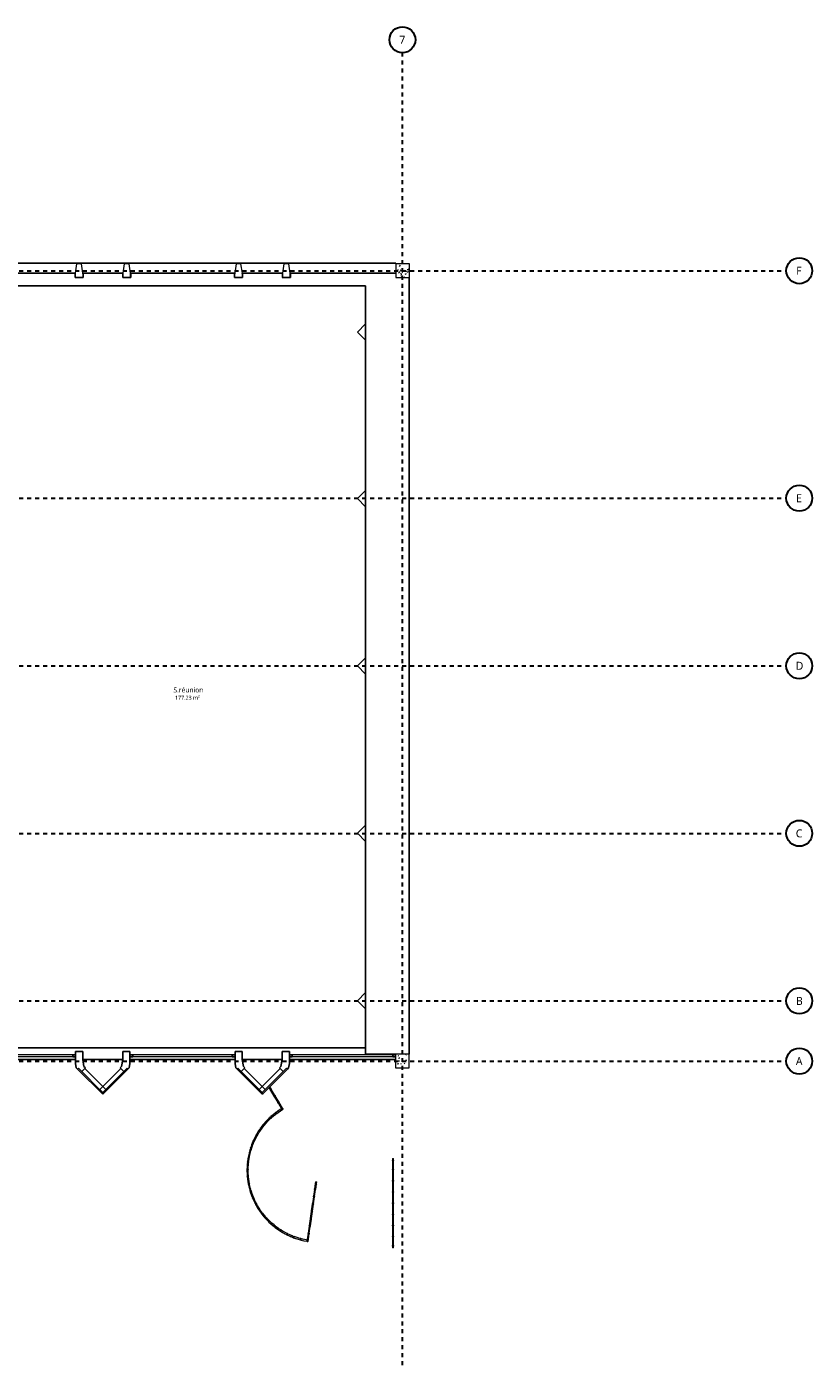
# Model space of a CAD drawing. Header units: metres. Extents: x -21.5 to 32.8, y -37.3 to -3.8.
# Tile 11 of 11: x 13.1 to 32.8, y -37.3 to -3.8. Entities that reach past the tile are written whole.
import ezdxf

# ---------------------------------------------------------------- set-up
doc = ezdxf.new("R2010")
doc.units = ezdxf.units.M
doc.linetypes.add('Ligne de quadrillage', pattern=[0.022225, 0.0127, -0.003175, 0.003175, -0.003175])
for name, color, linetype, lineweight in [('A-AREA-IDEN', 250, 'Continuous', 30), ('A-FLOR', 250, 'Continuous', 25), ('A-FLOR-HRAL', 250, 'Continuous', 18), ('A-GENM', 250, 'Continuous', 18), ('A-GLAZ-CURT', 250, 'Continuous', 18), ('A-GLAZ-CWMG', 250, 'Continuous', 18), ('A-WALL', 250, 'Continuous', 25), ('S-COLS', 250, 'Continuous', 18), ('S-GRID', 250, 'Continuous', 30), ('S-GRID-IDEN', 250, 'Continuous', 30)]:
    doc.layers.add(name, color=color, linetype=linetype, lineweight=lineweight)
doc.styles.add('Trebuchet MS', font='trebuc.ttf', dxfattribs={"height": 0.125})
doc.styles.add('Trebuchet MS_1', font='trebuc.ttf', dxfattribs={"height": 0.2})
doc.styles.add('Trebuchet MS_2', font='trebuc.ttf', dxfattribs={"height": 0.1})

# ---------------------------------------------------------------- blocks, each defined once
blk = doc.blocks.new('Poteau béton - Rectangulaire - 340x340-520273-Niveau 0')
at = {"layer": 'S-COLS'}
h = blk.add_hatch(dxfattribs=at)
h.set_pattern_fill('FP_9', color=256, style=0, pattern_type=2)
h.set_pattern_definition([(50, (-22.507, 9.915), (0.3647987, -0.031967), [0.038, -0.419]), (355, (-22.507, 9.915), (-0.070921, 0.382637), [0.03, -0.335]), (100.451, (-22.477, 9.912), (0.294358, 0.3502047), [0.032, -0.356]), (46.184, (-22.507, 10.016), (0.542072, -0.083569), [0.057, -0.629]), (96.636, (-22.462, 10.009), (0.474956, 0.495204), [0.049, -0.534]), (351.184, (-22.507, 10.016), (0.47449, 0.495128), [0.046, -0.503]), (21, (-22.456, 9.991), (0.3035623, -0.204817), [0.038, -0.419]), (326, (-22.456, 9.991), (0.1234774, 0.369045), [0.03, -0.335]), (71.451, (-22.431, 9.974), (0.427234, 0.1635883), [0.032, -0.356]), (37.5, (-22.507, 9.915), (0.0065432, 0.1688822), [0.017, -0.314, 0.017, -0.324, -0.337]), (37.5, (-22.507, 9.915), (0.0065432, 0.1688822), [-0.672, 0.017, -0.32]), (7.5, (-22.507, 9.915), (0.1340145, 0.2002052), [0.017, -0.177, 0.017, -0.307, -0.128]), (7.5, (-22.507, 9.915), (0.1340145, 0.2002052), [-0.518, 0.017, -0.112]), (327.5, (-22.62, 9.915), (0.2712697, -0.0115642), [0.017, -0.11, 0.017, -0.379, -0.526]), (327.5, (-22.62, 9.915), (0.2712697, -0.0115642), [-0.523, 0.017, -0.509]), (317.5, (-22.671, 9.915), (0.2964495, 0.0511634), [0.017, -0.148, 0.017, -0.246, -0.373]), (317.5, (-22.671, 9.915), (0.2964495, 0.0511634), [-0.428, 0.017, -0.357])])
h.paths.add_polyline_path([(0.17, -0.17), (0.17, 0.17), (-0.17, 0.17), (-0.17, -0.17)])
for p, q in [((0.17, 0.17), (-0.17, 0.17)), ((-0.17, 0.17), (-0.17, -0.17)), ((0.17, -0.17), (0.17, 0.17)), ((-0.17, -0.17), (0.17, -0.17))]:
    blk.add_line(p, q, dxfattribs=at)
blk = doc.blocks.new('Poteau béton - Rectangulaire - 340x340-520272-Niveau 0')
at = {"layer": 'S-COLS'}
h = blk.add_hatch(dxfattribs=at)
h.set_pattern_fill('FP_10', color=256, style=0, pattern_type=2)
h.set_pattern_definition([(50, (-22.499, 29.724), (0.3647987, -0.031967), [0.038, -0.419]), (355, (-22.499, 29.724), (-0.070921, 0.3826372), [0.03, -0.335]), (100.451, (-22.468, 29.721), (0.294358, 0.3502047), [0.032, -0.356]), (46.184, (-22.499, 29.826), (0.542072, -0.083569), [0.057, -0.629]), (96.636, (-22.453, 29.819), (0.4749556, 0.495204), [0.049, -0.534]), (351.184, (-22.499, 29.826), (0.47449, 0.4951284), [0.046, -0.503]), (21, (-22.448, 29.8), (0.3035623, -0.2048169), [0.038, -0.419]), (326, (-22.448, 29.8), (0.1234774, 0.369045), [0.03, -0.335]), (71.451, (-22.423, 29.783), (0.427234, 0.1635883), [0.032, -0.356]), (37.5, (-22.499, 29.724), (0.00654317, 0.16888217), [0.017, -0.314, 0.017, -0.324, -0.337]), (37.5, (-22.499, 29.724), (0.00654317, 0.16888217), [-0.672, 0.017, -0.32]), (7.5, (-22.499, 29.724), (0.1340145, 0.2002052), [0.017, -0.177, 0.017, -0.307, -0.128]), (7.5, (-22.499, 29.724), (0.1340145, 0.2002052), [-0.518, 0.017, -0.112]), (327.5, (-22.612, 29.724), (0.27126974, -0.01156417), [0.017, -0.11, 0.017, -0.379, -0.526]), (327.5, (-22.612, 29.724), (0.27126974, -0.01156417), [-0.523, 0.017, -0.509]), (317.5, (-22.663, 29.724), (0.2964495, 0.0511634), [0.017, -0.148, 0.017, -0.246, -0.373]), (317.5, (-22.663, 29.724), (0.2964495, 0.0511634), [-0.428, 0.017, -0.357])])
h.paths.add_polyline_path([(0.17, -0.17), (0.17, 0.17), (-0.17, 0.17), (-0.17, -0.17)])
for p, q in [((0.17, 0.17), (-0.17, 0.17)), ((-0.17, 0.17), (-0.17, -0.17)), ((0.17, -0.17), (0.17, 0.17)), ((-0.17, -0.17), (0.17, -0.17))]:
    blk.add_line(p, q, dxfattribs=at)
blk = doc.blocks.new('Panneau système - Vitré-340705-Niveau 0')
at = {"layer": 'A-GLAZ-CURT'}
for p, q in [((1.245, 0.045), (-1.245, 0.045)), ((-1.245, 0.045), (-1.245, 0.005)), ((-1.245, 0.005), (1.245, 0.005)), ((1.245, 0.005), (1.245, 0.045))]:
    blk.add_line(p, q, dxfattribs=at)
blk = doc.blocks.new('Meneau rectangulaire - 50 x 35 Alu bleu-344690-Niveau 0')
at = {"layer": 'A-GLAZ-CWMG', "lineweight": 25}
for p, q in [((-0.07, 0), (0, 0)), ((-0.07, -0.05), (-0.07, 0)), ((0, 0), (0, -0.05)), ((0, -0.05), (-0.07, -0.05))]:
    blk.add_line(p, q, dxfattribs=at)
blk = doc.blocks.new('Panneau système - Vitré-636928-Niveau 0')
at = {"layer": 'A-GLAZ-CURT'}
for p, q in [((1.248, 0.045), (-1.248, 0.045)), ((-1.248, 0.045), (-1.248, 0.005)), ((-1.248, 0.005), (1.248, 0.005)), ((1.248, 0.005), (1.248, 0.045))]:
    blk.add_line(p, q, dxfattribs=at)
blk = doc.blocks.new('Meneau rectangulaire - 50 x 35 Alu bleu-344685-Niveau 0')
at = {"layer": 'A-GLAZ-CWMG', "lineweight": 25}
for p, q in [((0, 0), (-0.07, 0)), ((-0.07, 0), (-0.07, -0.05)), ((0, -0.05), (0, 0)), ((-0.07, -0.05), (0, -0.05))]:
    blk.add_line(p, q, dxfattribs=at)
blk = doc.blocks.new('Panneau système - Vitré-636931-Niveau 0')
at = {"layer": 'A-GLAZ-CURT'}
for p, q in [((1.262, 0.045), (-1.262, 0.045)), ((-1.262, 0.045), (-1.262, 0.005)), ((-1.262, 0.005), (1.262, 0.005)), ((1.262, 0.005), (1.262, 0.045))]:
    blk.add_line(p, q, dxfattribs=at)
blk = doc.blocks.new('Meneau rectangulaire - 50 x 35 Alu bleu-V8-Niveau 0')
at = {"layer": 'A-GLAZ-CWMG', "lineweight": 25}
for p, q in [((-0.07, 0), (0, 0)), ((-0.07, -0.05), (-0.07, 0)), ((0, -0.05), (-0.07, -0.05))]:
    blk.add_line(p, q, dxfattribs=at)
blk = doc.blocks.new('mur-rideau - mur-rideau-341716-Niveau 0')
at = {"layer": 'A-WALL'}
for p, q in [((14.486, -29.481), (14.306, -29.481)), ((14.306, -29.481), (14.306, -29.788)), ((14.486, -29.687), (14.486, -29.481)), ((15.668, -29.481), (15.488, -29.481)), ((15.488, -29.481), (15.488, -29.687)), ((15.668, -29.788), (15.668, -29.481)), ((14.306, -29.788), (14.325, -29.892)), ((14.517, -29.857), (14.486, -29.687)), ((15.488, -29.687), (15.458, -29.857)), ((15.65, -29.892), (15.668, -29.788)), ((14.325, -29.892), (14.356, -29.923)), ((14.378, -29.902), (14.356, -29.923)), ((14.356, -29.923), (14.378, -29.902)), ((14.356, -29.923), (14.988, -30.556)), ((15.01, -30.534), (14.378, -29.902)), ((14.378, -29.902), (14.461, -29.985)), ((14.461, -29.985), (14.553, -29.893)), ((14.553, -29.893), (14.517, -29.857)), ((14.538, -29.907), (14.988, -30.358)), ((15.597, -29.902), (14.987, -30.512)), ((14.987, -30.358), (15.437, -29.907)), ((15.009, -30.533), (15.619, -29.923)), ((15.458, -29.857), (15.422, -29.893)), ((15.422, -29.893), (15.514, -29.985)), ((15.514, -29.985), (15.597, -29.902)), ((15.619, -29.923), (15.597, -29.902)), ((15.597, -29.902), (15.619, -29.923)), ((15.619, -29.923), (15.65, -29.892)), ((14.987, -30.359), (14.911, -30.435)), ((14.911, -30.435), (14.987, -30.512)), ((14.987, -30.359), (14.987, -30.358)), ((14.988, -30.358), (14.987, -30.359)), ((15.064, -30.435), (14.987, -30.359)), ((14.987, -30.512), (15.064, -30.435)), ((14.987, -30.512), (15.009, -30.533)), ((14.988, -30.556), (15.01, -30.534))]:
    blk.add_line(p, q, dxfattribs=at)
blk = doc.blocks.new('Poteaux porteurs 16 - Poteaux porteurs 1-398907-Niveau 0')
at = {"layer": 'S-COLS'}
for p, q in [((-10.941, -29.554), (-11.141, -29.554)), ((-11.141, -29.554), (-11.141, -29.635)), ((-11.141, -29.635), (-11.137, -29.666)), ((-11.137, -29.666), (-11.103, -29.894)), ((-10.98, -29.894), (-10.946, -29.666)), ((-10.946, -29.666), (-10.941, -29.635)), ((-10.941, -29.635), (-10.941, -29.554)), ((-11.103, -29.894), (-10.98, -29.894))]:
    blk.add_line(p, q, dxfattribs=at)
blk = doc.blocks.new('Poteaux porteurs 17 - Poteaux porteurs 1-398983-Niveau 0')
at = {"layer": 'S-COLS'}
for p, q in [((-10.941, -29.554), (-11.141, -29.554)), ((-11.141, -29.554), (-11.141, -29.635)), ((-11.141, -29.635), (-11.137, -29.666)), ((-11.137, -29.666), (-11.103, -29.894)), ((-10.98, -29.894), (-10.946, -29.666)), ((-10.946, -29.666), (-10.941, -29.635)), ((-10.941, -29.635), (-10.941, -29.554)), ((-11.103, -29.894), (-10.98, -29.894))]:
    blk.add_line(p, q, dxfattribs=at)
blk = doc.blocks.new('Poteaux porteurs 18 - Poteaux porteurs 1-399004-Niveau 0')
at = {"layer": 'S-COLS'}
for p, q in [((-10.941, -29.554), (-11.141, -29.554)), ((-11.141, -29.554), (-11.141, -29.635)), ((-11.141, -29.635), (-11.137, -29.666)), ((-11.137, -29.666), (-11.103, -29.894)), ((-10.98, -29.894), (-10.946, -29.666)), ((-10.946, -29.666), (-10.941, -29.635)), ((-10.941, -29.635), (-10.941, -29.554)), ((-11.103, -29.894), (-10.98, -29.894))]:
    blk.add_line(p, q, dxfattribs=at)
blk = doc.blocks.new('Poteaux porteurs 19 - Poteaux porteurs 1-399025-Niveau 0')
at = {"layer": 'S-COLS'}
for p, q in [((-10.941, -29.554), (-11.141, -29.554)), ((-11.141, -29.554), (-11.141, -29.635)), ((-11.141, -29.635), (-11.137, -29.666)), ((-11.137, -29.666), (-11.103, -29.894)), ((-10.98, -29.894), (-10.946, -29.666)), ((-10.946, -29.666), (-10.941, -29.635)), ((-10.941, -29.635), (-10.941, -29.554)), ((-11.103, -29.894), (-10.98, -29.894))]:
    blk.add_line(p, q, dxfattribs=at)
blk = doc.blocks.new('Garde-corps - 12mm x 40mm-466742-Niveau 0')
at = {"layer": 'A-FLOR-HRAL'}
for p, q in [((0.02, 0.006), (-0.02, 0.006)), ((-0.02, 0.006), (-0.02, -0.006)), ((0.02, -0.006), (0.02, 0.006)), ((-0.02, -0.006), (0.02, -0.006))]:
    blk.add_line(p, q, dxfattribs=at)
blk = doc.blocks.new('Garde-corps - Garde-corps-465841-Niveau 0')
at = {"layer": 'A-FLOR-HRAL'}
for p, q in [((22.248, -32.168), (22.248, -32.212)), ((22.248, -32.168), (22.263, -32.168)), ((22.263, -32.168), (22.278, -32.168)), ((22.278, -32.212), (22.278, -32.168)), ((22.248, -32.224), (22.248, -32.441)), ((22.248, -32.453), (22.248, -32.721)), ((22.278, -32.441), (22.278, -32.224)), ((22.278, -32.721), (22.278, -32.453)), ((22.248, -32.733), (22.248, -33.001)), ((22.278, -33.001), (22.278, -32.733)), ((22.248, -33.013), (22.248, -33.28)), ((22.278, -33.28), (22.278, -33.013)), ((22.248, -33.292), (22.248, -33.56)), ((22.278, -33.56), (22.278, -33.292)), ((22.248, -33.572), (22.248, -33.84)), ((22.248, -33.852), (22.248, -34.119)), ((22.278, -33.84), (22.278, -33.572)), ((22.278, -34.119), (22.278, -33.852)), ((22.248, -34.131), (22.248, -34.349)), ((22.278, -34.349), (22.278, -34.131)), ((22.248, -34.361), (22.248, -34.405)), ((22.263, -34.405), (22.248, -34.405)), ((22.278, -34.405), (22.263, -34.405)), ((22.278, -34.405), (22.278, -34.361))]:
    blk.add_line(p, q, dxfattribs=at)
for p in [(22.263, -32.218), (22.263, -32.447), (22.263, -32.727), (22.263, -33.007), (22.263, -33.286), (22.263, -33.566), (22.263, -33.846), (22.263, -34.125), (22.263, -34.355)]:
    blk.add_blockref('Garde-corps - 12mm x 40mm-466742-Niveau 0', p)
blk = doc.blocks.new('Garde-corps - Garde-corps-465874-Niveau 0')
at = {"layer": 'A-FLOR-HRAL'}
for p, q in [((19.152, -30.388), (19.181, -30.437)), ((19.207, -30.421), (19.173, -30.366)), ((19.187, -30.447), (19.278, -30.6)), ((19.304, -30.585), (19.213, -30.432)), ((19.284, -30.61), (19.376, -30.763)), ((19.401, -30.748), (19.31, -30.595)), ((19.382, -30.774), (19.468, -30.919)), ((19.494, -30.903), (19.408, -30.758)), ((19.167, -31.191), (19.203, -31.157)), ((19.183, -31.135), (19.177, -31.14)), ((19.212, -31.149), (19.218, -31.142)), ((19.314, -31.024), (19.313, -31.025)), ((19.334, -31.047), (19.342, -31.041)), ((19.352, -31.034), (19.381, -31.012)), ((19.394, -31.003), (19.395, -31.003)), ((19.412, -30.991), (19.432, -30.978)), ((18.873, -31.569), (18.899, -31.526)), ((18.902, -31.521), (18.932, -31.474)), ((18.983, -31.401), (18.992, -31.39)), ((19.039, -31.331), (19.055, -31.312)), ((18.728, -31.886), (18.739, -31.856)), ((18.756, -31.81), (18.767, -31.782)), ((18.79, -31.73), (18.795, -31.719)), ((18.805, -31.698), (18.819, -31.669)), ((18.841, -31.564), (18.832, -31.579)), ((18.865, -31.581), (18.867, -31.579)), ((18.661, -32.144), (18.663, -32.132)), ((18.705, -31.959), (18.714, -31.93)), ((18.603, -32.422), (18.603, -32.429)), ((18.614, -32.258), (18.612, -32.274)), ((18.634, -32.525), (18.633, -32.494)), ((18.637, -32.338), (18.637, -32.331)), ((18.647, -32.233), (18.651, -32.209)), ((18.61, -32.625), (18.611, -32.633)), ((18.638, -32.593), (18.635, -32.551)), ((18.643, -32.647), (18.64, -32.622)), ((18.655, -32.74), (18.652, -32.718)), ((20.314, -32.804), (20.296, -32.928)), ((20.322, -32.749), (20.316, -32.793)), ((20.322, -32.749), (20.337, -32.751)), ((20.326, -32.932), (20.344, -32.809)), ((20.337, -32.751), (20.352, -32.753)), ((20.345, -32.797), (20.352, -32.753)), ((18.696, -32.93), (18.693, -32.919)), ((18.721, -33.013), (18.709, -32.976)), ((18.74, -33.068), (18.728, -33.033)), ((18.766, -33.135), (18.757, -33.114)), ((18.793, -33.197), (18.78, -33.168)), ((20.268, -33.124), (20.243, -33.297)), ((20.294, -32.94), (20.27, -33.112)), ((20.273, -33.301), (20.297, -33.128)), ((20.299, -33.116), (20.324, -32.944)), ((18.773, -33.227), (18.774, -33.229)), ((18.83, -33.274), (18.822, -33.258)), ((18.902, -33.4), (18.886, -33.373)), ((19.016, -33.561), (18.997, -33.538)), ((20.215, -33.493), (20.19, -33.666)), ((20.241, -33.309), (20.216, -33.481)), ((20.219, -33.67), (20.244, -33.497)), ((20.246, -33.486), (20.271, -33.313)), ((19.045, -33.598), (19.042, -33.595)), ((19.067, -33.624), (19.053, -33.607)), ((19.12, -33.682), (19.105, -33.665)), ((19.202, -33.763), (19.181, -33.743)), ((19.258, -33.813), (19.231, -33.79)), ((19.303, -33.85), (19.29, -33.839)), ((19.319, -33.862), (19.313, -33.857)), ((19.38, -33.908), (19.343, -33.881)), ((20.161, -33.862), (20.136, -34.035)), ((20.188, -33.678), (20.163, -33.85)), ((20.166, -34.039), (20.191, -33.867)), ((20.193, -33.855), (20.218, -33.682)), ((19.444, -33.986), (19.447, -33.988)), ((19.552, -34.015), (19.53, -34.003)), ((19.636, -34.059), (19.627, -34.054)), ((19.746, -34.107), (19.72, -34.097)), ((19.773, -34.15), (19.799, -34.16)), ((19.821, -34.136), (19.795, -34.126)), ((19.888, -34.158), (19.879, -34.154)), ((19.944, -34.173), (19.924, -34.168)), ((19.965, -34.179), (19.955, -34.177)), ((20.023, -34.193), (19.986, -34.184)), ((20.111, -34.21), (20.091, -34.207)), ((20.135, -34.047), (20.107, -34.24)), ((20.136, -34.245), (20.164, -34.051))]:
    blk.add_line(p, q, dxfattribs=at)
at = {"layer": 'A-FLOR-HRAL', "flags": 128}
for points in [[(19.183, -31.135), (19.15, -31.165), (19.1, -31.216), (19.062, -31.257)], [(19.085, -31.277), (19.117, -31.242), (19.167, -31.191), (19.203, -31.157)], [(19.155, -31.16), (19.15, -31.165), (19.141, -31.175)], [(19.324, -31.017), (19.314, -31.024), (19.258, -31.069), (19.203, -31.116), (19.192, -31.127)], [(19.214, -31.106), (19.203, -31.116), (19.192, -31.127)], [(19.212, -31.149), (19.218, -31.142), (19.272, -31.096), (19.328, -31.052), (19.342, -31.041)], [(19.219, -31.142), (19.272, -31.096), (19.327, -31.052)], [(19.262, -31.066), (19.258, -31.069), (19.248, -31.077)], [(19.494, -30.904), (19.433, -30.941), (19.373, -30.981), (19.334, -31.01)], [(19.352, -31.034), (19.385, -31.01), (19.444, -30.97), (19.504, -30.933), (19.51, -30.929)], [(19.387, -30.972), (19.373, -30.981), (19.367, -30.986)], [(19.494, -30.904), (19.433, -30.941), (19.422, -30.949)], [(19.481, -30.911), (19.478, -30.913), (19.475, -30.915), (19.472, -30.917), (19.47, -30.918), (19.469, -30.919), (19.468, -30.919)], [(19.494, -30.903), (19.494, -30.904), (19.492, -30.905), (19.49, -30.906), (19.488, -30.907), (19.485, -30.909), (19.481, -30.911)], [(19.499, -30.935), (19.504, -30.933), (19.51, -30.929)], [(18.94, -31.41), (18.918, -31.441), (18.878, -31.501), (18.847, -31.554)], [(18.879, -31.5), (18.878, -31.501), (18.867, -31.52)], [(18.873, -31.569), (18.901, -31.522), (18.939, -31.463), (18.964, -31.427)], [(18.932, -31.421), (18.918, -31.441), (18.916, -31.444)], [(19.054, -31.266), (19.051, -31.27), (19.004, -31.325), (18.96, -31.382), (18.947, -31.4)], [(18.969, -31.371), (18.96, -31.382), (18.957, -31.386)], [(18.971, -31.418), (18.98, -31.405), (19.024, -31.349), (19.069, -31.294), (19.077, -31.286)], [(19.013, -31.314), (19.004, -31.325), (18.997, -31.334)], [(19.054, -31.266), (19.051, -31.27), (19.042, -31.281)], [(19.101, -31.215), (19.1, -31.216), (19.09, -31.227)], [(18.758, -31.728), (18.745, -31.757), (18.718, -31.824), (18.696, -31.888)], [(18.723, -31.811), (18.718, -31.824), (18.696, -31.888)], [(18.724, -31.898), (18.744, -31.84), (18.77, -31.774), (18.785, -31.741)], [(18.753, -31.74), (18.745, -31.757), (18.734, -31.784)], [(18.841, -31.564), (18.807, -31.626), (18.775, -31.691), (18.763, -31.717)], [(18.778, -31.683), (18.775, -31.691), (18.772, -31.697)], [(18.79, -31.73), (18.799, -31.709), (18.83, -31.646), (18.864, -31.583), (18.867, -31.579)], [(18.81, -31.621), (18.807, -31.626), (18.797, -31.645)], [(18.692, -31.9), (18.673, -31.961), (18.654, -32.031), (18.639, -32.101), (18.626, -32.172), (18.615, -32.244), (18.615, -32.246)], [(18.641, -32.092), (18.639, -32.101), (18.626, -32.172), (18.625, -32.179)], [(18.645, -32.25), (18.654, -32.183), (18.667, -32.113), (18.682, -32.044), (18.7, -31.975), (18.72, -31.909)], [(18.66, -32.007), (18.654, -32.031), (18.646, -32.069)], [(18.678, -31.943), (18.673, -31.961), (18.669, -31.975)], [(18.603, -32.441), (18.602, -32.46), (18.603, -32.471)], [(18.603, -32.441), (18.602, -32.46), (18.604, -32.532), (18.608, -32.604), (18.609, -32.613)], [(18.614, -32.258), (18.608, -32.316), (18.604, -32.388), (18.603, -32.429)], [(18.603, -32.499), (18.604, -32.532), (18.605, -32.553)], [(18.609, -32.305), (18.608, -32.316), (18.604, -32.388), (18.604, -32.388)], [(18.621, -32.207), (18.615, -32.244), (18.615, -32.246)], [(18.639, -32.61), (18.639, -32.608), (18.634, -32.537), (18.632, -32.466), (18.633, -32.442)], [(18.633, -32.43), (18.634, -32.395), (18.638, -32.324), (18.644, -32.262)], [(18.607, -32.582), (18.608, -32.604), (18.609, -32.613)], [(18.61, -32.625), (18.615, -32.676), (18.625, -32.747), (18.634, -32.795)], [(18.614, -32.664), (18.615, -32.676), (18.618, -32.695)], [(18.623, -32.732), (18.625, -32.747), (18.629, -32.766)], [(18.636, -32.807), (18.638, -32.818), (18.643, -32.842)], [(18.636, -32.807), (18.638, -32.818), (18.654, -32.889), (18.673, -32.959), (18.677, -32.974)], [(18.664, -32.789), (18.656, -32.749), (18.646, -32.678), (18.64, -32.622)], [(18.683, -32.88), (18.669, -32.818), (18.666, -32.801)], [(18.706, -32.965), (18.703, -32.956), (18.685, -32.888), (18.669, -32.818), (18.666, -32.801)], [(18.653, -32.885), (18.654, -32.889), (18.659, -32.908)], [(18.664, -32.925), (18.673, -32.959), (18.676, -32.971)], [(18.681, -32.985), (18.694, -33.028), (18.718, -33.096), (18.738, -33.147)], [(18.685, -32.998), (18.694, -33.028), (18.702, -33.051)], [(18.766, -33.135), (18.748, -33.091), (18.724, -33.024), (18.709, -32.976)], [(18.711, -33.075), (18.718, -33.096), (18.732, -33.131)], [(18.743, -33.158), (18.745, -33.163), (18.759, -33.194)], [(18.743, -33.158), (18.745, -33.163), (18.774, -33.229), (18.806, -33.293), (18.817, -33.313)], [(18.843, -33.299), (18.836, -33.285), (18.804, -33.221), (18.775, -33.157), (18.771, -33.146)], [(18.8, -33.281), (18.806, -33.293), (18.809, -33.299)], [(18.822, -33.323), (18.841, -33.357), (18.878, -33.419), (18.917, -33.479), (18.959, -33.538), (19.003, -33.595), (19.022, -33.617)], [(18.83, -33.337), (18.841, -33.357), (18.846, -33.366)], [(19.045, -33.598), (19.031, -33.581), (18.987, -33.525), (18.946, -33.467), (18.906, -33.408), (18.87, -33.347), (18.849, -33.309)], [(18.869, -33.404), (18.878, -33.419), (18.881, -33.423)], [(18.917, -33.479), (18.959, -33.538), (18.966, -33.546)], [(18.985, -33.571), (19.003, -33.595), (19.01, -33.603)], [(19.03, -33.626), (19.05, -33.65), (19.099, -33.703), (19.147, -33.752)], [(19.04, -33.638), (19.05, -33.65), (19.053, -33.654)], [(19.168, -33.73), (19.125, -33.687), (19.077, -33.635), (19.053, -33.607)], [(19.086, -33.69), (19.099, -33.703), (19.1, -33.705)], [(19.155, -33.76), (19.202, -33.804), (19.257, -33.851), (19.285, -33.873)], [(19.303, -33.85), (19.281, -33.832), (19.227, -33.786), (19.176, -33.739)], [(19.191, -33.793), (19.202, -33.804), (19.214, -33.814)], [(19.233, -33.831), (19.257, -33.851), (19.262, -33.855)], [(19.294, -33.881), (19.313, -33.896), (19.317, -33.898)], [(19.294, -33.881), (19.313, -33.896), (19.372, -33.939), (19.432, -33.979), (19.434, -33.98)], [(19.45, -33.955), (19.394, -33.918), (19.336, -33.876), (19.313, -33.857)], [(19.368, -33.936), (19.372, -33.939), (19.39, -33.951)], [(19.427, -33.976), (19.432, -33.979), (19.434, -33.98)], [(19.444, -33.986), (19.493, -34.017), (19.556, -34.052), (19.593, -34.071)], [(19.607, -34.044), (19.576, -34.028), (19.514, -33.994), (19.46, -33.961)], [(19.489, -34.014), (19.493, -34.017), (19.494, -34.017)], [(19.547, -34.047), (19.556, -34.052), (19.559, -34.053)], [(19.604, -34.076), (19.62, -34.085), (19.686, -34.115), (19.753, -34.142), (19.761, -34.146)], [(19.606, -34.077), (19.62, -34.085), (19.625, -34.087)], [(19.772, -34.118), (19.769, -34.117), (19.704, -34.09), (19.639, -34.06), (19.618, -34.05)], [(19.66, -34.103), (19.686, -34.115), (19.711, -34.125)], [(19.747, -34.14), (19.753, -34.142), (19.761, -34.146)], [(19.773, -34.15), (19.82, -34.167), (19.889, -34.189), (19.936, -34.202)], [(19.944, -34.173), (19.904, -34.162), (19.836, -34.141), (19.783, -34.122)], [(19.816, -34.166), (19.82, -34.167), (19.828, -34.17)], [(19.867, -34.182), (19.889, -34.189), (19.892, -34.19)], [(19.948, -34.206), (19.959, -34.209), (20.029, -34.225), (20.1, -34.239), (20.107, -34.24)], [(19.953, -34.207), (19.959, -34.209), (19.978, -34.213)], [(20.111, -34.21), (20.041, -34.197), (19.972, -34.181), (19.955, -34.177)], [(20.019, -34.223), (20.029, -34.225), (20.1, -34.239), (20.107, -34.24)], [(20.115, -34.242), (20.114, -34.241), (20.111, -34.241), (20.109, -34.24), (20.107, -34.24), (20.107, -34.24)], [(20.136, -34.245), (20.136, -34.245), (20.134, -34.245), (20.132, -34.244), (20.129, -34.244), (20.127, -34.244)]]:
    blk.add_lwpolyline(points, dxfattribs=at)
at = {"layer": 'A-FLOR-HRAL'}
for points, knots in [([(19.494, -30.904), (19.494, -30.904), (19.494, -30.903), (19.494, -30.904), (19.494, -30.904)], [-0.5555556, -0.5555556, -0.5555556, -0.5555556, -0.5138889, -0.4444444, -0.4444444, -0.4444444, -0.4444444]), ([(19.499, -30.911), (19.499, -30.911), (19.498, -30.91), (19.497, -30.909), (19.497, -30.908), (19.496, -30.907), (19.495, -30.906), (19.495, -30.905), (19.494, -30.904), (19.494, -30.903), (19.494, -30.904), (19.494, -30.904)], [-0.8662373, -0.8662373, -0.8662373, -0.8662373, -0.8611111, -0.7916667, -0.7569444, -0.7222222, -0.6875, -0.6527778, -0.5833333, -0.5138889, -0.4444444, -0.4444444, -0.4444444, -0.4444444]), ([(19.509, -30.929), (19.51, -30.929), (19.51, -30.929), (19.51, -30.929), (19.509, -30.929), (19.509, -30.928), (19.508, -30.926), (19.507, -30.925), (19.506, -30.923), (19.505, -30.922), (19.505, -30.922)], [-0.5555556, -0.5555556, -0.5555556, -0.5555556, -0.5138889, -0.4444444, -0.3888889, -0.3333333, -0.2777778, -0.2222222, -0.1666667, -0.131334, -0.131334, -0.131334, -0.131334]), ([(19.509, -30.929), (19.51, -30.929), (19.51, -30.929), (19.51, -30.929), (19.509, -30.929)], [-0.5555556, -0.5555556, -0.5555556, -0.5555556, -0.5138889, -0.4444444, -0.4444444, -0.4444444, -0.4444444]), ([(20.109, -34.225), (20.109, -34.223), (20.11, -34.22), (20.11, -34.217), (20.11, -34.215), (20.111, -34.214), (20.111, -34.213), (20.111, -34.212), (20.111, -34.211), (20.111, -34.21), (20.111, -34.21), (20.111, -34.21)], [-1, -1, -1, -1, -0.8611111, -0.7916667, -0.7569444, -0.7222222, -0.6875, -0.6527778, -0.5833333, -0.5138889, -0.4999566, -0.4999566, -0.4999566, -0.4999566]), ([(20.107, -34.24), (20.107, -34.24), (20.107, -34.24), (20.107, -34.239), (20.107, -34.238), (20.107, -34.237), (20.108, -34.235), (20.108, -34.233), (20.108, -34.23), (20.109, -34.228), (20.109, -34.226), (20.109, -34.225)], [-0.4999566, -0.4999566, -0.4999566, -0.4999566, -0.4444444, -0.3888889, -0.3333333, -0.2777778, -0.2222222, -0.1666667, -0.1111111, -0.0555556, 0, 0, 0, 0])]:
    blk.add_open_spline(points, degree=3, knots=knots, dxfattribs=at)
for p, rotation in [((19.197, -30.434), 30.81281598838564), ((19.294, -30.598), 30.81281598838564), ((19.392, -30.761), 30.81281598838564), ((19.197, -31.142), 312.5360173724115), ((19.338, -31.025), 306.7019083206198), ((19.489, -30.924), 30.81281598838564), ((18.956, -31.414), 324.2042354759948), ((19.069, -31.271), 318.3701264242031), ((18.774, -31.729), 335.8724535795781), ((18.857, -31.567), 330.0383445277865), ((18.708, -31.899), 341.7065626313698), ((18.618, -32.436), 359.208889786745), ((18.629, -32.254), 353.3747807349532), ((18.624, -32.618), 5.042998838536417), ((18.65, -32.798), 10.87710789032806), ((20.33, -32.801), 171.7937717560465), ((18.693, -32.975), 16.71121694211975), ((18.754, -33.147), 22.54532599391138), ((20.283, -33.12), 171.7937717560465), ((20.31, -32.936), 171.7937717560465), ((18.833, -33.311), 28.37943504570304), ((20.23, -33.489), 171.7937717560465), ((20.257, -33.305), 171.7937717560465), ((19.037, -33.612), 40.04765314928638), ((19.161, -33.745), 45.88176220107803), ((19.298, -33.865), 51.71587125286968), ((20.177, -33.859), 171.7937717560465), ((20.204, -33.674), 171.7937717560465), ((19.447, -33.971), 57.54998030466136), ((19.605, -34.061), 63.38408935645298), ((19.772, -34.134), 69.21819840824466), ((19.946, -34.19), 75.0523074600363), ((20.124, -34.228), 80.88641651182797), ((20.15, -34.043), 171.7937717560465)]:
    blk.add_blockref('Garde-corps - 12mm x 40mm-466742-Niveau 0', p, dxfattribs=dict(rotation=rotation))
blk = doc.blocks.new('Sols 3 - Sols 3-505039-Niveau 0')
at = {"layer": 'A-FLOR'}
for p, q in [((11.647, -9.745), (11.647, -9.727)), ((22.337, -9.727), (11.647, -9.727)), ((22.337, -9.727), (22.337, -9.745))]:
    blk.add_line(p, q, dxfattribs=at)
blk = doc.blocks.new('décoration - décoration-622558-Niveau 0')
at = {"layer": 'A-GENM'}
for p, q in [((21.578, -28.008), (21.374, -28.212)), ((21.578, -28.416), (21.578, -28.008)), ((21.374, -28.212), (21.578, -28.416))]:
    blk.add_line(p, q, dxfattribs=at)
blk = doc.blocks.new('décoration1 - décoration-622692-Niveau 0')
at = {"layer": 'A-GENM'}
for p, q in [((21.578, -28.008), (21.374, -28.212)), ((21.578, -28.416), (21.578, -28.008)), ((21.374, -28.212), (21.578, -28.416))]:
    blk.add_line(p, q, dxfattribs=at)
blk = doc.blocks.new('décoration2 - décoration-622709-Niveau 0')
at = {"layer": 'A-GENM'}
for p, q in [((21.578, -28.008), (21.374, -28.212)), ((21.578, -28.416), (21.578, -28.008)), ((21.374, -28.212), (21.578, -28.416))]:
    blk.add_line(p, q, dxfattribs=at)
blk = doc.blocks.new('décoration3 - décoration-622726-Niveau 0')
at = {"layer": 'A-GENM'}
for p, q in [((21.578, -28.008), (21.374, -28.212)), ((21.578, -28.416), (21.578, -28.008)), ((21.374, -28.212), (21.578, -28.416))]:
    blk.add_line(p, q, dxfattribs=at)
blk = doc.blocks.new('décoration4 - décoration-622743-Niveau 0')
at = {"layer": 'A-GENM'}
for p, q in [((21.578, -28.008), (21.374, -28.212)), ((21.578, -28.416), (21.578, -28.008)), ((21.374, -28.212), (21.578, -28.416))]:
    blk.add_line(p, q, dxfattribs=at)
blk = doc.blocks.new('mur-rideau1 - mur-rideau-636673-Niveau 0')
at = {"layer": 'A-WALL'}
for p, q in [((18.303, -29.481), (18.303, -29.788)), ((18.483, -29.481), (18.303, -29.481)), ((18.483, -29.687), (18.483, -29.481)), ((19.665, -29.481), (19.485, -29.481)), ((19.485, -29.481), (19.485, -29.687)), ((19.665, -29.788), (19.665, -29.481)), ((18.303, -29.788), (18.322, -29.892)), ((18.514, -29.857), (18.483, -29.687)), ((19.485, -29.687), (19.455, -29.857)), ((19.647, -29.892), (19.665, -29.788)), ((18.322, -29.892), (18.353, -29.923)), ((18.375, -29.902), (18.353, -29.923)), ((18.353, -29.923), (18.375, -29.902)), ((18.353, -29.923), (18.985, -30.556)), ((19.007, -30.534), (18.375, -29.902)), ((18.375, -29.902), (18.458, -29.985)), ((18.458, -29.985), (18.55, -29.893)), ((18.55, -29.893), (18.514, -29.857)), ((18.535, -29.907), (18.985, -30.358)), ((19.594, -29.902), (18.984, -30.512)), ((18.984, -30.358), (19.434, -29.907)), ((19.006, -30.533), (19.616, -29.923)), ((19.455, -29.857), (19.419, -29.893)), ((19.419, -29.893), (19.511, -29.985)), ((19.511, -29.985), (19.594, -29.902)), ((19.616, -29.923), (19.594, -29.902)), ((19.594, -29.902), (19.616, -29.923)), ((19.616, -29.923), (19.647, -29.892)), ((18.984, -30.359), (18.908, -30.435)), ((18.908, -30.435), (18.984, -30.512)), ((18.984, -30.359), (18.984, -30.358)), ((18.985, -30.358), (18.984, -30.359)), ((19.061, -30.435), (18.984, -30.359)), ((18.984, -30.512), (19.061, -30.435)), ((18.984, -30.512), (19.006, -30.533)), ((18.985, -30.556), (19.007, -30.534))]:
    blk.add_line(p, q, dxfattribs=at)
blk = doc.blocks.new('Quadrillage - Extrémité de la ligne de quadrillage - Cercle-4360-Niveau 0')
at = {"layer": 'S-GRID-IDEN'}
blk.add_circle((0, 0), 0.0065, dxfattribs=at)

msp = doc.modelspace()

# ---------------------------------------------------------------- linework, layer by layer
at = {"layer": 'A-WALL'}
for p, q in [((14.298, -9.974), (11.647, -9.974)), ((14.293, -10.005), (14.298, -9.974)), ((14.293, -10.086), (14.293, -10.005)), ((15.492, -9.974), (14.488, -9.974)), ((14.488, -9.974), (14.493, -10.005)), ((14.493, -10.005), (14.493, -10.086)), ((15.488, -10.005), (15.492, -9.974)), ((15.488, -10.086), (15.488, -10.005)), ((18.296, -9.974), (15.683, -9.974)), ((15.683, -9.974), (15.688, -10.005)), ((15.688, -10.005), (15.688, -10.086)), ((18.291, -10.005), (18.296, -9.974)), ((18.291, -10.086), (18.291, -10.005)), ((19.494, -9.974), (18.486, -9.974)), ((18.486, -9.974), (18.491, -10.005)), ((18.491, -10.005), (18.491, -10.086)), ((19.49, -10.005), (19.494, -9.974)), ((19.49, -10.086), (19.49, -10.005)), ((22.337, -9.974), (19.685, -9.974)), ((19.685, -9.974), (19.69, -10.005)), ((19.69, -10.005), (19.69, -10.086)), ((11.661, -10.294), (21.578, -10.294)), ((14.493, -10.086), (14.293, -10.086)), ((15.688, -10.086), (15.488, -10.086)), ((18.491, -10.086), (18.291, -10.086)), ((19.69, -10.086), (19.49, -10.086)), ((21.578, -10.294), (21.578, -29.554)), ((22.668, -29.554), (22.668, -10.085)), ((12.326, -29.388), (21.578, -29.388)), ((14.306, -29.688), (11.647, -29.688)), ((15.488, -29.688), (14.487, -29.688)), ((18.303, -29.688), (15.668, -29.688)), ((19.485, -29.688), (18.484, -29.688)), ((22.329, -29.688), (19.665, -29.688)), ((21.578, -29.554), (22.329, -29.554))]:
    msp.add_line(p, q, dxfattribs=at)
at = {"layer": 'S-GRID', "linetype": 'Ligne de quadrillage'}
for p, q in [((22.499, -37.347), (22.499, -4.451)), ((-21.508, -9.915), (32.124, -9.915)), ((-21.508, -15.616), (32.124, -15.616)), ((-21.508, -19.816), (32.124, -19.816)), ((-21.508, -24.016), (32.124, -24.016)), ((-21.508, -28.216), (32.124, -28.216)), ((-21.508, -29.724), (32.124, -29.724))]:
    msp.add_line(p, q, dxfattribs=at)

# ---------------------------------------------------------------- block references
at = {"layer": 'A-FLOR'}
msp.add_blockref('Sols 3 - Sols 3-505039-Niveau 0', (0, 0), dxfattribs=at)
at = {"layer": 'A-FLOR-HRAL'}
for name in ['Garde-corps - Garde-corps-465874-Niveau 0', 'Garde-corps - Garde-corps-465841-Niveau 0']:
    msp.add_blockref(name, (0, 0), dxfattribs=at)
at = {"layer": 'A-GENM'}
for name, p in [('décoration4 - décoration-622743-Niveau 0', (0, 16.758)), ('décoration3 - décoration-622726-Niveau 0', (0, 12.586)), ('décoration2 - décoration-622709-Niveau 0', (0, 8.393)), ('décoration1 - décoration-622692-Niveau 0', (0, 4.197)), ('décoration - décoration-622558-Niveau 0', (0, 0))]:
    msp.add_blockref(name, p, dxfattribs=at)
at = {"layer": 'A-GLAZ-CURT'}
for name, p in [('Panneau système - Vitré-340705-Niveau 0', (12.991, -29.614)), ('Panneau système - Vitré-636928-Niveau 0', (16.986, -29.614)), ('Panneau système - Vitré-636931-Niveau 0', (20.997, -29.614))]:
    msp.add_blockref(name, p, dxfattribs=at)
at = {"layer": 'A-GLAZ-CWMG', "extrusion": (0, 0, -1), "rotation": 180}
for name, p in [('Meneau rectangulaire - 50 x 35 Alu bleu-344690-Niveau 0', (-14.306, -29.614)), ('Meneau rectangulaire - 50 x 35 Alu bleu-344690-Niveau 0', (-18.303, -29.614)), ('Meneau rectangulaire - 50 x 35 Alu bleu-V8-Niveau 0', (-22.329, -29.614))]:
    msp.add_blockref(name, p, dxfattribs=at)
at = {"layer": 'A-GLAZ-CWMG', "rotation": 180}
for p in [(15.668, -29.614), (19.665, -29.614)]:
    msp.add_blockref('Meneau rectangulaire - 50 x 35 Alu bleu-344685-Niveau 0', p, dxfattribs=at)
at = {"layer": 'A-WALL'}
for name in ['mur-rideau - mur-rideau-341716-Niveau 0', 'mur-rideau1 - mur-rideau-636673-Niveau 0']:
    msp.add_blockref(name, (0, 0), dxfattribs=at)
at = {"layer": 'S-COLS', "rotation": 180}
for name, p in [('Poteaux porteurs 19 - Poteaux porteurs 1-399025-Niveau 0', (3.352, -39.64)), ('Poteaux porteurs 18 - Poteaux porteurs 1-399004-Niveau 0', (4.546, -39.64)), ('Poteaux porteurs 17 - Poteaux porteurs 1-398983-Niveau 0', (7.35, -39.64)), ('Poteaux porteurs 16 - Poteaux porteurs 1-398907-Niveau 0', (8.548, -39.64))]:
    msp.add_blockref(name, p, dxfattribs=at)
at = {"layer": 'S-COLS'}
for name, p in [('Poteau béton - Rectangulaire - 340x340-520273-Niveau 0', (22.507, -9.915)), ('Poteau béton - Rectangulaire - 340x340-520272-Niveau 0', (22.499, -29.724))]:
    msp.add_blockref(name, p, dxfattribs=at)
at = {"layer": 'S-GRID-IDEN', "xscale": 49.99999999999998, "yscale": 49.99999999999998, "zscale": 49.99999999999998}
msp.add_blockref('Quadrillage - Extrémité de la ligne de quadrillage - Cercle-4360-Niveau 0', (22.499, -4.126), dxfattribs=at)
at = {"layer": 'S-GRID-IDEN', "xscale": 49.99999999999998, "yscale": 49.99999999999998, "zscale": 49.99999999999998, "rotation": 269.9999999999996}
for p in [(32.449, -9.915), (32.449, -15.616), (32.449, -19.816), (32.449, -24.016), (32.449, -28.216), (32.449, -29.724)]:
    msp.add_blockref('Quadrillage - Extrémité de la ligne de quadrillage - Cercle-4360-Niveau 0', p, dxfattribs=at)

# ---------------------------------------------------------------- texts
at = {"layer": 'A-AREA-IDEN', "attachment_point": 1}
for s, insert, char_height, width, style in [('S.réunion', (16.759, -20.359), 0.125, 0.89789, 'Trebuchet MS'), ('177.23 m²', (16.8, -20.567), 0.1, 0.79768, 'Trebuchet MS_2')]:
    msp.add_mtext(s, dxfattribs=dict(at, insert=insert, char_height=char_height, width=width, style=style))
at = {"layer": 'S-GRID-IDEN', "char_height": 0.2, "attachment_point": 1, "style": 'Trebuchet MS_1'}
for s, insert, width in [('7', (22.422, -4.028), 0.18038), ('F', (32.371, -9.815), 0.18038), ('E', (32.37, -15.517), 0.18439), ('D', (32.36, -19.717), 0.20844), ('C', (32.361, -23.917), 0.20443), ('B', (32.366, -28.117), 0.1924), ('A', (32.363, -29.625), 0.20042)]:
    msp.add_mtext(s, dxfattribs=dict(at, insert=insert, width=width))

doc.saveas('drawing.dxf')
